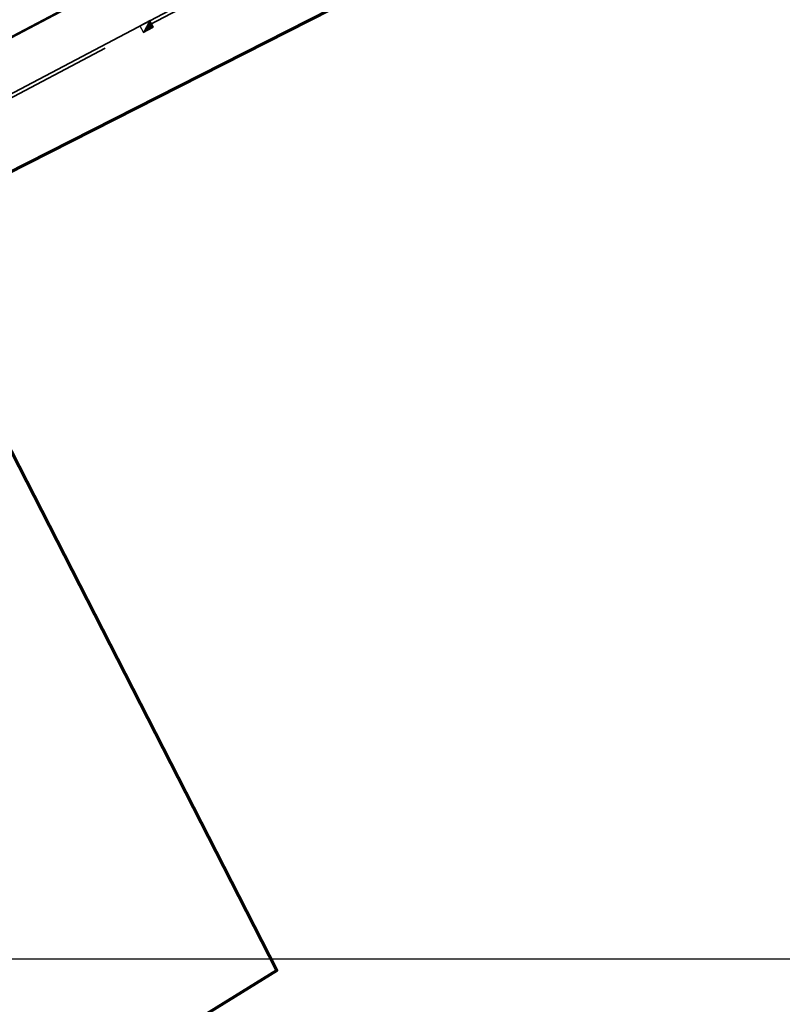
# Model space of a CAD drawing. Header units: metres. Extents: x 109063 to 109671, y 521086 to 521391.
# Tile 5 of 85: x 109141 to 109172, y 521164 to 521204. Entities that reach past the tile are written whole.
import ezdxf

# ---------------------------------------------------------------- set-up
doc = ezdxf.new("R2010")
doc.units = ezdxf.units.M
doc.linetypes.add('VH-TROTTOIRBAND-SO', pattern=[15, 5, -2, 2, -2, 2, -2])
doc.linetypes.add('VW-30270_STREEP', pattern=[3, 0.3, -2.7])
for name, color, linetype, lineweight in [('N-WE-KG-WERKGRENS_FASE 3A-G', 10, 'XX-WERKGRENS_CIRCEL', 70), ('N-WE-RI-HWA_KOLK_TROTTOIRKOLK-S-200', 150, 'Continuous', 25), ('N-WE-VH-KANTOPSLUITING_TROTTOIRBAND_130X150-G', 210, 'VH-TROTTOIRBAND-SO', 35), ('N-WE-VH-KANTVERHARDING_WEG-G', 4, 'Continuous', 35), ('N-WE-VW-MARKERING_LANGS_STREEP_30270-G', 7, 'VW-30270_STREEP', 13)]:
    doc.layers.add(name, color=color, linetype=linetype, lineweight=lineweight)
doc.layers.add('X-XX-AL-HULPLIJN-G', color=2, linetype='Continuous', lineweight=30, plot=False)
doc.layers.get('0').freeze()
doc.linetypes.add('XX-WERKGRENS_CIRCEL', pattern='A,10,-2.5,[69,NLCS.SHX,S=1,R=0,X=0,Y=0],-2.5', length=15)

# ---------------------------------------------------------------- blocks, each defined once
blk = doc.blocks.new('SRI-KOLK_TROTTOIR-SO')
blk.add_hatch(color=256).paths.add_polyline_path([(1.125, 1.5), (-1.125, 1.5), (-1.125, 0)])
blk.add_line((-1.125, 0), (1.125, 1.5))
at = {"flags": 128}
blk.add_lwpolyline([(-1.125, 0), (1.125, 0), (1.125, 1.5), (-1.125, 1.5)], close=True, dxfattribs=at)

msp = doc.modelspace()

# ---------------------------------------------------------------- linework, layer by layer
at = {"layer": 'N-WE-KG-WERKGRENS_FASE 3A-G', "flags": 128}
msp.add_lwpolyline([(109325.985, 521089.891), (109318.976, 521087.098), (109317.759, 521090.31), (109323.357, 521094.593), (109238.454, 521245.385), (109219.993, 521235.574), (109205.062, 521230.405), (109136.282, 521195.493), (109151.524, 521165.711), (109133.203, 521154.372), (109118.97, 521166.626), (109096.884, 521210.772), (109081.12, 521240.821), (109089.41, 521256.905), (109098.836, 521261.004), (109101.047, 521258.31, 0.28099), (109115.146, 521256.234), (109161.484, 521279.683), (109182.49, 521274.188), (109197.384, 521282.23), (109207.411, 521265.019), (109222.743, 521273.13), (109202.684, 521306.819), (109330.854, 521375.957), (109334.104, 521366.956), (109359.352, 521304.007), (109395.916, 521316.767), (109395.014, 521304.654), (109407.223, 521303.045), (109419.647, 521302.279), (109418.208, 521287.556), (109409.708, 521288.408), (109419.013, 521237.753), (109418.562, 521234.864), (109426.445, 521234.185), (109428.101, 521222.066), (109421.278, 521222.223), (109442.345, 521149.248), (109444.21, 521130.53), (109415.056, 521118.995), (109417.942, 521109.017), (109389.8, 521098.734), (109393.219, 521089.125), (109386.118, 521086.75), (109367.934, 521091.648), (109364.106, 521102.437)], format="xyb", close=True, dxfattribs=at)
at = {"layer": 'N-WE-VH-KANTOPSLUITING_TROTTOIRBAND_130X150-G', "flags": 128}
msp.add_lwpolyline([(109116.865, 521184.545), (109116.711, 521184.841, -0.412698), (109117.911, 521188.678), (109174.807, 521218.655)], format="xyb", dxfattribs=at)
at = {"layer": 'N-WE-VH-KANTVERHARDING_WEG-G', "flags": 128}
msp.add_lwpolyline([(109117.189, 521183.598), (109116.578, 521184.771, -0.412698), (109117.841, 521188.81), (109209.085, 521236.885), (109217.931, 521241.546), (109218.873, 521242.043, -0.403511), (109222.873, 521240.883), (109223.552, 521239.702), (109226.817, 521241.578)], format="xyb", dxfattribs=at)
at = {"layer": 'N-WE-VW-MARKERING_LANGS_STREEP_30270-G', "ltscale": 5, "const_width": 0.1}
msp.add_lwpolyline([(109115.984, 521190.092), (109171.774, 521219.487)], dxfattribs=at)
at = {"layer": 'X-XX-AL-HULPLIJN-G', "flags": 128}
msp.add_lwpolyline([(109264.389, 521327.985), (109062.579, 521327.985), (109062.579, 521166.17), (109264.389, 521166.17)], close=True, dxfattribs=at)

# ---------------------------------------------------------------- block references
at = {"layer": 'N-WE-RI-HWA_KOLK_TROTTOIRKOLK-S-200', "xscale": 0.2, "yscale": 0.2, "zscale": 0.2, "rotation": 207.99526591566}
msp.add_blockref('SRI-KOLK_TROTTOIR-SO', (109146.225, 521203.765), dxfattribs=at)

doc.saveas('drawing.dxf')
